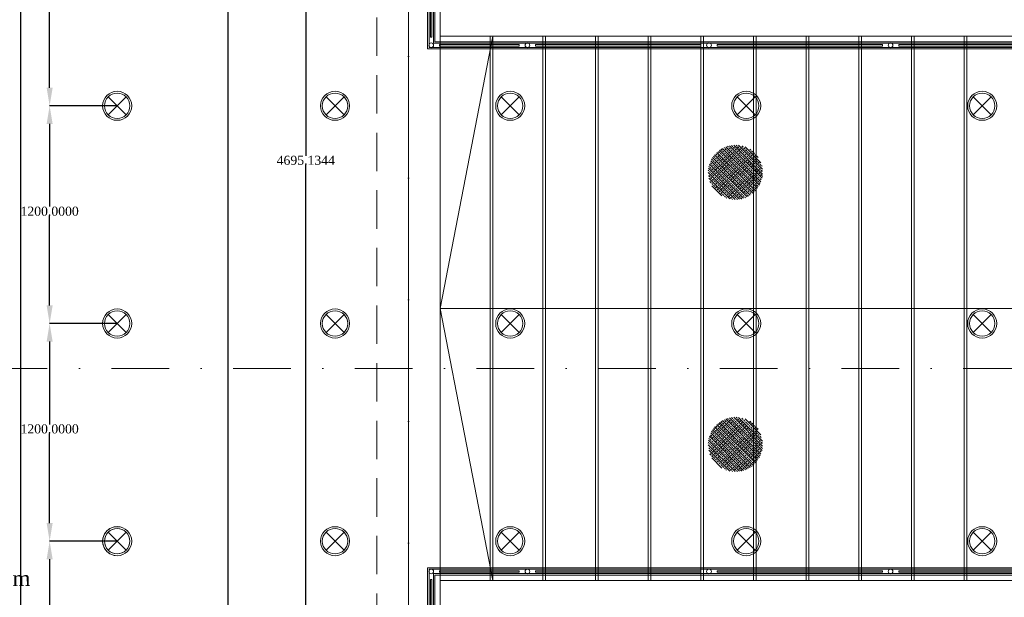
# Model space of a CAD drawing. Header units: millimetres. Extents: x 0 to 88385, y 0 to 41127.
# Tile 165 of 244: x 65089 to 70513, y 34299 to 37483. Entities that reach past the tile are written whole.
import ezdxf
from ezdxf.enums import TextEntityAlignment as Align

# ---------------------------------------------------------------- set-up
doc = ezdxf.new("R2010")
doc.units = ezdxf.units.MM
doc.header["$MEASUREMENT"] = 0
doc.linetypes.add('Dot & Dashed', pattern=[670.277762, 317.5, -176.388889, 0, -176.388874])
doc.linetypes.add('Hidden', pattern=[317.5, 211.666667, -105.833333])
for name, color, linetype in [('- ავარიული განათება', 7, 'Continuous'), ('- განათება', 7, 'Continuous'), ('Marker - Section', 7, 'Continuous'), ('New_Interior - Stair & Railing', 7, 'Continuous'), ('New_Structural - Bearing', 7, 'Continuous'), ('Structural - Bearing', 7, 'Continuous'), ('Structural - Grid', 7, 'Continuous'), ('Structural - Stair & Railing', 7, 'Continuous')]:
    doc.layers.add(name, color=color, linetype=linetype)
for name, color, linetype, lineweight, true_color in [('Marker - Section_Pen_No__108', 7, 'Continuous', 13, 0xfd8379), ('New_Interior - Lamp_Pen_No__77', 7, 'Continuous', 20, 0xffeb28), ('New_Interior - Stair & Railing_Pen_No__102', 7, 'Continuous', 13, 0xcccccc), ('New_Structural - Bearing_Pen_No__5', 7, 'Continuous', 25, 0x40a5ff), ('Structural - Bearing_Pen_No__81', 7, 'Continuous', 20, 0x6a6a6a), ('Structural - Grid_Pen_No__81', 7, 'Continuous', 20, 0x6a6a6a), ('Structural - Stair & Railing_Pen_No__61', 7, 'Continuous', 20, 0x6a6a6a)]:
    doc.layers.add(name, color=color, linetype=linetype, lineweight=lineweight, true_color=true_color)
doc.layers.add('Structural - Bearing_Pen_No__1', color=7, linetype='Continuous', lineweight=13)
doc.styles.add('GENERATED_STYLE_2', font='txt')
doc.styles.get("Standard").update_dxf_attribs({"font": 'sylfaen.ttf'})
doc.dimstyles.get("Standard").update_dxf_attribs({"dimtxt": 0.18, "dimasz": 0.18, "dimexe": 0.18, "dimexo": 0.0625, "dimgap": 0.09, "dimtad": 0, "dimtih": 1, "dimtoh": 1, "dimdec": 4, "dimzin": 0, "dimdsep": 46, "dimtxsty": 'Standard', "dimcen": 0.09, "dimadec": 0, "dimazin": 0, "dimtfac": 1, "dimtdec": 4, "dimtofl": 0, "dimtmove": 0, "dimatfit": 3, "dimfxl": 1, "dimtolj": 1, "dimtzin": 0, "dimarcsym": 0})

# ---------------------------------------------------------------- blocks, each defined once
blk = doc.blocks.new('Stair_1')
at = {"layer": 'Structural - Stair & Railing_Pen_No__61', "color": 251, "linetype": 'Continuous', "lineweight": 20, "true_color": 0x6a6a6a}
for p, q in [((-13353.8, 37391.4), (-16833.8, 37391.4)), ((-16833.8, 37391.4), (-16833.8, 34391.4)), ((-16543.8, 37391.4), (-16833.8, 37391.4)), ((-16833.8, 37391.4), (-16833.8, 34391.4)), ((-16543.8, 37391.4), (-16833.8, 35891.4)), ((-16558.8, 37391.4), (-16558.8, 34391.4)), ((-16253.8, 37391.4), (-16543.8, 37391.4)), ((-16543.8, 37391.4), (-16543.8, 34391.4)), ((-16543.8, 34391.4), (-16543.8, 37391.4)), ((-16268.8, 37391.4), (-16268.8, 34391.4)), ((-15963.8, 37391.4), (-16253.8, 37391.4)), ((-16253.8, 37391.4), (-16253.8, 34391.4)), ((-16253.8, 34391.4), (-16253.8, 37391.4)), ((-15978.8, 37391.4), (-15978.8, 34391.4)), ((-15673.8, 37391.4), (-15963.8, 37391.4)), ((-15963.8, 37391.4), (-15963.8, 34391.4)), ((-15963.8, 34391.4), (-15963.8, 37391.4)), ((-15688.8, 37391.4), (-15688.8, 34391.4)), ((-15383.8, 37391.4), (-15673.8, 37391.4)), ((-15673.8, 37391.4), (-15673.8, 34391.4)), ((-15673.8, 34391.4), (-15673.8, 37391.4)), ((-15398.8, 37391.4), (-15398.8, 34391.4)), ((-15093.8, 37391.4), (-15383.8, 37391.4)), ((-15383.8, 37391.4), (-15383.8, 34391.4)), ((-15383.8, 34391.4), (-15383.8, 37391.4)), ((-15108.8, 37391.4), (-15108.8, 34391.4)), ((-14803.8, 37391.4), (-15093.8, 37391.4)), ((-15093.8, 37391.4), (-15093.8, 34391.4)), ((-15093.8, 34391.4), (-15093.8, 37391.4)), ((-14818.8, 37391.4), (-14818.8, 34391.4)), ((-14513.8, 37391.4), (-14803.8, 37391.4)), ((-14803.8, 37391.4), (-14803.8, 34391.4)), ((-14803.8, 34391.4), (-14803.8, 37391.4)), ((-14528.8, 37391.4), (-14528.8, 34391.4)), ((-14223.8, 37391.4), (-14513.8, 37391.4)), ((-14513.8, 37391.4), (-14513.8, 34391.4)), ((-14513.8, 34391.4), (-14513.8, 37391.4)), ((-14238.8, 37391.4), (-14238.8, 34391.4)), ((-13933.8, 37391.4), (-14223.8, 37391.4)), ((-14223.8, 37391.4), (-14223.8, 34391.4)), ((-14223.8, 34391.4), (-14223.8, 37391.4)), ((-13948.8, 37391.4), (-13948.8, 34391.4)), ((-13643.8, 37391.4), (-13933.8, 37391.4)), ((-13933.8, 37391.4), (-13933.8, 34391.4)), ((-13933.8, 34391.4), (-13933.8, 37391.4)), ((-16543.8, 35891.4), (-16833.8, 35891.4)), ((-16833.8, 35891.4), (-16543.8, 34391.4)), ((-13353.8, 35891.4), (-16543.8, 35891.4)), ((-16833.8, 34391.4), (-13353.8, 34391.4)), ((-16833.8, 34391.4), (-16543.8, 34391.4)), ((-16543.8, 34391.4), (-16253.8, 34391.4)), ((-16253.8, 34391.4), (-15963.8, 34391.4)), ((-15963.8, 34391.4), (-15673.8, 34391.4)), ((-15673.8, 34391.4), (-15383.8, 34391.4)), ((-15383.8, 34391.4), (-15093.8, 34391.4)), ((-15093.8, 34391.4), (-14803.8, 34391.4)), ((-14803.8, 34391.4), (-14513.8, 34391.4)), ((-14513.8, 34391.4), (-14223.8, 34391.4)), ((-14223.8, 34391.4), (-13933.8, 34391.4)), ((-13933.8, 34391.4), (-13643.8, 34391.4))]:
    blk.add_line(p, q, dxfattribs=at)
blk = doc.blocks.new('Slab_1', base_point=(2744.3, 12903.1))
at = {"layer": 'Structural - Bearing_Pen_No__1', "color": 7, "linetype": 'Continuous', "lineweight": 13, "flags": 128}
blk.add_lwpolyline([(-9233.8, 39038), (-9233.8, 32888), (-16833.8, 32888), (-16833.8, 39038)], close=True, dxfattribs=at)
blk = doc.blocks.new('Wall_61', base_point=(-19144.8, 39238))
at = {"layer": 'New_Structural - Bearing_Pen_No__5', "color": 161, "linetype": 'Continuous', "lineweight": 25, "true_color": 0x40a5ff, "flags": 128}
blk.add_lwpolyline([(-19144.8, 33993.1), (-19144.8, 38988)], dxfattribs=at)
blk = doc.blocks.new('Railing_3')
at = {"layer": 'New_Interior - Stair & Railing_Pen_No__102', "color": 254, "linetype": 'Continuous', "lineweight": 13, "true_color": 0xcccccc}
for p, q in [((-16903.8, 38838), (-16903.8, 37321.4)), ((-16895.8, 38838), (-16895.8, 37329.4)), ((-16871.8, 37353.4), (-16871.8, 38838)), ((-16863.8, 37361.4), (-16863.8, 38838)), ((-16903.8, 37321.4), (-13353.8, 37321.4)), ((-16895.8, 37329.4), (-13353.8, 37329.4)), ((-13353.8, 37353.4), (-16871.8, 37353.4)), ((-13353.8, 37361.4), (-16863.8, 37361.4))]:
    blk.add_line(p, q, dxfattribs=at)
at = {"layer": 'New_Interior - Stair & Railing_Pen_No__102', "color": 254, "linetype": 'Continuous', "lineweight": 13, "true_color": 0xcccccc, "flags": 128}
for points in [[(-16887.8, 37386.4), (-16879.8, 37386.4), (-16879.8, 38296.4), (-16887.8, 38296.4)], [(-16398.8, 37337.4), (-16398.8, 37345.4), (-16838.8, 37345.4), (-16838.8, 37337.4)], [(-15398.8, 37337.4), (-15398.8, 37345.4), (-16308.8, 37345.4), (-16308.8, 37337.4)], [(-14398.8, 37337.4), (-14398.8, 37345.4), (-15308.8, 37345.4), (-15308.8, 37337.4)], [(-13398.8, 37337.4), (-13398.8, 37345.4), (-14308.8, 37345.4), (-14308.8, 37337.4)]]:
    blk.add_lwpolyline(points, close=True, dxfattribs=at)
for points in [[(-16883.8, 37354.4, 1), (-16883.8, 37328.4, 1)], [(-16353.8, 37354.4, 1), (-16353.8, 37328.4, 1)], [(-15353.8, 37354.4, 1), (-15353.8, 37328.4, 1)], [(-14353.8, 37354.4, 1), (-14353.8, 37328.4, 1)]]:
    blk.add_lwpolyline(points, format="xyb", close=True, dxfattribs=at)
blk = doc.blocks.new('Railing_5')
at = {"layer": 'New_Interior - Stair & Railing_Pen_No__102', "color": 254, "linetype": 'Continuous', "lineweight": 13, "true_color": 0xcccccc}
for p, q in [((-13353.8, 34461.4), (-16903.8, 34461.4)), ((-16903.8, 34461.4), (-16903.8, 32944.8)), ((-13353.8, 34453.4), (-16895.8, 34453.4)), ((-16895.8, 34453.4), (-16895.8, 32944.8)), ((-16871.8, 34429.4), (-13353.8, 34429.4)), ((-16871.8, 32944.8), (-16871.8, 34429.4)), ((-16863.8, 34421.4), (-13353.8, 34421.4)), ((-16863.8, 32944.8), (-16863.8, 34421.4))]:
    blk.add_line(p, q, dxfattribs=at)
at = {"layer": 'New_Interior - Stair & Railing_Pen_No__102', "color": 254, "linetype": 'Continuous', "lineweight": 13, "true_color": 0xcccccc, "flags": 128}
for points in [[(-16883.8, 34454.4, 1), (-16883.8, 34428.4, 1)], [(-16353.8, 34454.4, 1), (-16353.8, 34428.4, 1)], [(-15353.8, 34454.4, 1), (-15353.8, 34428.4, 1)], [(-14353.8, 34454.4, 1), (-14353.8, 34428.4, 1)]]:
    blk.add_lwpolyline(points, format="xyb", close=True, dxfattribs=at)
for points in [[(-16398.8, 34437.4), (-16398.8, 34445.4), (-16838.8, 34445.4), (-16838.8, 34437.4)], [(-15398.8, 34437.4), (-15398.8, 34445.4), (-16308.8, 34445.4), (-16308.8, 34437.4)], [(-14398.8, 34437.4), (-14398.8, 34445.4), (-15308.8, 34445.4), (-15308.8, 34437.4)], [(-13398.8, 34437.4), (-13398.8, 34445.4), (-14308.8, 34445.4), (-14308.8, 34437.4)], [(-16879.8, 34396.4), (-16887.8, 34396.4), (-16887.8, 33486.4), (-16879.8, 33486.4)]]:
    blk.add_lwpolyline(points, close=True, dxfattribs=at)
blk = doc.blocks.new('Standard grid marker_2')
at = {"layer": 'Structural - Grid_Pen_No__81', "color": 251, "linetype": 'Continuous', "lineweight": 20, "true_color": 0x6a6a6a}
blk.add_line((1000, 0), (27734.9, 0), dxfattribs=at)
at = {"layer": 'Structural - Grid_Pen_No__81', "color": 251, "lineweight": 20, "true_color": 0x6a6a6a, "style": 'GENERATED_STYLE_2'}
for tag, p in [('AC_MarkerText_1_0', (-1.5, -46.7)), ('AC_MarkerText_1_1', (28933.4, -46.7))]:
    blk.add_attdef(tag, text='', height=100, rotation=270, dxfattribs=at).set_placement(p, align=Align.TOP_CENTER)
blk = doc.blocks.new('Beam_4', base_point=(-17008.8, 14663))
at = {"layer": 'Structural - Bearing_Pen_No__81', "color": 251, "linetype": 'Dot & Dashed', "lineweight": 20, "true_color": 0x6a6a6a}
blk.add_line((-17008.8, 14663), (-17008.8, 39096.2), dxfattribs=at)
at = {"layer": 'Structural - Bearing_Pen_No__81', "color": 251, "linetype": 'Hidden', "lineweight": 20, "true_color": 0x6a6a6a}
for p, q in [((-17183.8, 32838), (-17183.8, 38888)), ((-16833.8, 32838), (-16833.8, 38888))]:
    blk.add_line(p, q, dxfattribs=at)
blk = doc.blocks.new('Cutting Plane_2', base_point=(3944.3, 35559.3))
at = {"layer": 'Marker - Section_Pen_No__108', "color": 11, "linetype": 'Dot & Dashed', "lineweight": 13, "true_color": 0xfd8379}
blk.add_line((3794.3, 35559.3), (-19947.3, 35559.3), dxfattribs=at)
blk = doc.blocks.new('Recessed Spot')
at = {"layer": 'New_Interior - Lamp_Pen_No__77', "color": 2, "linetype": 'Continuous', "lineweight": 20, "true_color": 0xffeb28}
for q in [(-49.5, 49.5), (-49.5, -49.5), (49.5, 49.5), (49.5, -49.5)]:
    blk.add_line((0, 0), q, dxfattribs=at)
at = {"layer": 'New_Interior - Lamp_Pen_No__77', "color": 2, "linetype": 'Continuous', "lineweight": 20, "true_color": 0xffeb28, "flags": 128}
blk.add_lwpolyline([(80, 0, 1), (-80, 0, 1)], format="xyb", close=True, dxfattribs=at)
at = {"layer": 'New_Interior - Lamp_Pen_No__77', "color": 2, "linetype": 'Continuous', "lineweight": 20, "true_color": 0xffeb28}
blk.add_circle((0, 0), 70, dxfattribs=at)
blk = doc.blocks.new('*D1220')
at = {"layer": '- განათება', "color": 0, "lineweight": -2, "transparency": 16777216}
for p, q in [((65626.4, 38208), (65254.2, 38208)), ((65254.4, 38108), (65254.4, 37652.1)), ((65254.4, 37108), (65254.4, 37600.9)), ((65626.4, 37008), (65254.2, 37008))]:
    blk.add_line(p, q, dxfattribs=at)
at = {"layer": '- განათება', "color": 0, "transparency": 16777216}
for points in [[(65237.7, 38108), (65271, 38108), (65254.4, 38208)], [(65237.7, 37108), (65271, 37108), (65254.4, 37008)]]:
    blk.add_solid(points, dxfattribs=at)
at = {"layer": 'Defpoints', "color": 0, "transparency": 16777216}
for p in [(65626.5, 38208), (65254.4, 37008), (65626.5, 37008)]:
    blk.add_point(p, dxfattribs=at)
at = {"layer": '- განათება', "color": 0, "transparency": 16777216, "insert": (65254.4, 37626.5), "char_height": 50, "attachment_point": 5}
blk.add_mtext('\\A1;{\\fSylfaen|b0|i0|c0|p18;1200.0000}', dxfattribs=at)
blk = doc.blocks.new('*D1221')
at = {"layer": '- განათება', "color": 0, "lineweight": -2, "transparency": 16777216}
for p, q in [((65626.4, 37008), (65254.2, 37008)), ((65254.4, 36908), (65254.4, 36452.1)), ((65254.4, 35908), (65254.4, 36400.9)), ((65626.4, 35808), (65254.2, 35808))]:
    blk.add_line(p, q, dxfattribs=at)
at = {"layer": '- განათება', "color": 0, "transparency": 16777216}
for points in [[(65237.7, 36908), (65271, 36908), (65254.4, 37008)], [(65237.7, 35908), (65271, 35908), (65254.4, 35808)]]:
    blk.add_solid(points, dxfattribs=at)
at = {"layer": 'Defpoints', "color": 0, "transparency": 16777216}
for p in [(65626.5, 37008), (65254.4, 35808), (65626.5, 35808)]:
    blk.add_point(p, dxfattribs=at)
at = {"layer": '- განათება', "color": 0, "transparency": 16777216, "insert": (65254.4, 36426.5), "char_height": 50, "attachment_point": 5}
blk.add_mtext('\\A1;{\\fSylfaen|b0|i0|c0|p18;1200.0000}', dxfattribs=at)
blk = doc.blocks.new('*D1222')
at = {"layer": '- განათება', "color": 0, "lineweight": -2, "transparency": 16777216}
for p, q in [((65626.4, 35808), (65254.2, 35808)), ((65254.4, 35708), (65254.4, 35252.1)), ((65254.4, 34708), (65254.4, 35200.9)), ((65626.4, 34608), (65254.2, 34608))]:
    blk.add_line(p, q, dxfattribs=at)
at = {"layer": '- განათება', "color": 0, "transparency": 16777216}
for points in [[(65237.7, 35708), (65271, 35708), (65254.4, 35808)], [(65237.7, 34708), (65271, 34708), (65254.4, 34608)]]:
    blk.add_solid(points, dxfattribs=at)
at = {"layer": 'Defpoints', "color": 0, "transparency": 16777216}
for p in [(65626.5, 35808), (65254.4, 34608), (65626.5, 34608)]:
    blk.add_point(p, dxfattribs=at)
at = {"layer": '- განათება', "color": 0, "transparency": 16777216, "insert": (65254.4, 35226.5), "char_height": 50, "attachment_point": 5}
blk.add_mtext('\\A1;{\\fSylfaen|b0|i0|c0|p18;1200.0000}', dxfattribs=at)
blk = doc.blocks.new('*D1223')
at = {"layer": '- განათება', "color": 0, "lineweight": -2, "transparency": 16777216}
for p, q in [((65626.4, 34608), (65254.2, 34608)), ((65254.4, 34508), (65254.4, 34052.1)), ((65254.4, 33508), (65254.4, 34000.9)), ((65626.4, 33408), (65254.2, 33408))]:
    blk.add_line(p, q, dxfattribs=at)
at = {"layer": '- განათება', "color": 0, "transparency": 16777216}
for points in [[(65237.7, 34508), (65271, 34508), (65254.4, 34608)], [(65237.7, 33508), (65271, 33508), (65254.4, 33408)]]:
    blk.add_solid(points, dxfattribs=at)
at = {"layer": 'Defpoints', "color": 0, "transparency": 16777216}
for p in [(65626.5, 34608), (65254.4, 33408), (65626.5, 33408)]:
    blk.add_point(p, dxfattribs=at)
at = {"layer": '- განათება', "color": 0, "transparency": 16777216, "insert": (65254.4, 34026.5), "char_height": 50, "attachment_point": 5}
blk.add_mtext('\\A1;{\\fSylfaen|b0|i0|c0|p18;1200.0000}', dxfattribs=at)
blk = doc.blocks.new('AVARIULI GANATEBA')
at = {"layer": '- განათება', "color": 3, "linetype": 'Continuous', "lineweight": 20}
for q in [(-49.5, 49.5), (-49.5, -49.5), (49.5, 49.5), (49.5, -49.5)]:
    blk.add_line((0, 0), q, dxfattribs=at)
for major_axis, start_param, end_param in [((56.6, 56.6), 0.785398, 3.926991), ((-49.5, 49.5), 2.356194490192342, 8.639379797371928), ((56.6, 56.6), 3.926991, 7.068583)]:
    blk.add_ellipse((0, 0), major_axis=major_axis, ratio=1, start_param=start_param, end_param=end_param, dxfattribs=at)
blk = doc.blocks.new('*D1404')
at = {"layer": '- ავარიული განათება', "color": 0, "lineweight": -2, "transparency": 16777216}
for p, q in [((66044.9, 38084.7), (66665.7, 38084.7)), ((66665.5, 37984.7), (66665.5, 36732.8)), ((66665.5, 33489.6), (66665.5, 36681.3)), ((66428.5, 33389.6), (66665.7, 33389.6))]:
    blk.add_line(p, q, dxfattribs=at)
at = {"layer": '- ავარიული განათება', "color": 0, "transparency": 16777216}
for points in [[(66648.8, 37984.7), (66682.2, 37984.7), (66665.5, 38084.7)], [(66648.8, 33489.6), (66682.2, 33489.6), (66665.5, 33389.6)]]:
    blk.add_solid(points, dxfattribs=at)
at = {"layer": 'Defpoints', "color": 0, "transparency": 16777216}
for p in [(66044.8, 38084.7), (66665.5, 38084.7), (66428.4, 33389.6)]:
    blk.add_point(p, dxfattribs=at)
at = {"layer": '- ავარიული განათება', "color": 0, "transparency": 16777216, "insert": (66665.5, 36707.1), "char_height": 50, "attachment_point": 5}
blk.add_mtext('\\A1;{\\fSylfaen|b0|i0|c0|p18;4695.1344}', dxfattribs=at)

msp = doc.modelspace()

# ---------------------------------------------------------------- hatches: boundary and pattern name
at = {"layer": '- განათება', "linetype": 'Continuous', "lineweight": 35}
h = msp.add_hatch(dxfattribs=at)
h.set_pattern_fill('ANSI33', color=30, style=0, pattern_type=2)
h.set_pattern_definition([(135, (3741487.366, 2321815.818), (13.25825215, 13.25825215), []), (135, (3741474.108, 2321815.818), (13.25825215, 13.25825215), [9.375, -4.6875])])
h.paths.add_polyline_path([(69182.18749, 36641.38458, -1), (68882.18749, 36641.38458, -1)])

# ---------------------------------------------------------------- block references
at = {"layer": '- განათება', "color": 2, "linetype": 'Continuous', "lineweight": 20, "true_color": 0xffeb28, "zscale": 1000}
for p in [(65626.5059, 37007.98097), (66826.5059, 37007.98097), (67791.5059, 37007.98097), (69091.5059, 37007.98097), (70391.5059, 37007.98097), (70391.5059, 37007.98097), (65626.5059, 35807.98097), (66826.5059, 35807.98097), (67791.5059, 35807.98097), (69091.5059, 35807.98097), (70391.5059, 35807.98097), (70391.5059, 35807.98097)]:
    msp.add_blockref('Recessed Spot', p, dxfattribs=at)
at = {"layer": 'New_Interior - Stair & Railing', "color": 7, "linetype": 'Continuous', "lineweight": 13}
for name in ['Railing_3', 'Railing_5']:
    msp.add_blockref(name, (84240.29391, 0), dxfattribs=at)
at = {"layer": 'New_Structural - Bearing', "color": 7, "lineweight": 35}
msp.add_blockref('Wall_61', (65095.50151, 39237.98097), dxfattribs=at)
at = {"layer": 'Structural - Bearing', "color": 7, "linetype": 'Continuous', "lineweight": 13}
msp.add_blockref('Slab_1', (86984.57817, 12903.05519), dxfattribs=at)
at = {"layer": 'Structural - Bearing', "color": 251, "lineweight": 20, "true_color": 0x6a6a6a}
msp.add_blockref('Beam_4', (67231.5059, 14662.98097), dxfattribs=at)
at = {"layer": 'Structural - Grid', "color": 8, "linetype": 'Continuous', "lineweight": 15, "zscale": 1000, "rotation": 90}
msp.add_blockref('Standard grid marker_2', (67231.5059, 11703.05519), dxfattribs=at)
at = {"layer": 'Structural - Stair & Railing', "color": 251, "linetype": 'Continuous', "lineweight": 20, "true_color": 0x6a6a6a}
msp.add_blockref('Stair_1', (84240.29391, 0), dxfattribs=at)

# ---------------------------------------------------------------- dimensions: what is measured, and where the dimension line sits
at = {"layer": '- განათება', "color": 1}
for base, p1, p2, picture, middle in [((65254.3621, 37007.98097), (65626.5059, 38207.98097), (65626.5059, 37007.98097), '*D1220', (65254.3621, 37626.5)), ((65254.3621, 35807.98097), (65626.5059, 37007.98097), (65626.5059, 35807.98097), '*D1221', (65254.3621, 36426.5))]:
    dim = msp.add_linear_dim(base=base, p1=p1, p2=p2, angle=270, text='{\\fSylfaen|b0|i0|c0|p18;<>}', dimstyle='Standard', override={"dimtxt": 50, "dimasz": 100}, dxfattribs=at)
    dim.commit()
    dim.dimension.update_dxf_attribs({"geometry": picture, "text_midpoint": middle, "dimtype": 160})

# ---------------------------------------------------------------- next in the draw order: block references
at = {"layer": 'Marker - Section', "color": 11, "lineweight": 13, "true_color": 0xfd8379}
msp.add_blockref('Cutting Plane_2', (88184.57817, 35559.29591), dxfattribs=at)

# ---------------------------------------------------------------- next in the draw order: hatches: boundary and pattern name
at = {"layer": '- განათება', "linetype": 'Continuous', "lineweight": 35}
h = msp.add_hatch(dxfattribs=at)
h.set_pattern_fill('ANSI33', color=30, style=0, pattern_type=2)
h.set_pattern_definition([(135, (3741487.366, 2320315.818), (13.25825215, 13.25825215), []), (135, (3741474.108, 2320315.818), (13.25825215, 13.25825215), [9.375, -4.6875])])
h.paths.add_polyline_path([(69182.18749, 35141.38458, -1), (68882.18749, 35141.38458, -1)])

# ---------------------------------------------------------------- next in the draw order: linework, layer by layer
at = {"layer": '- ავარიული განათება', "color": 3}
msp.add_lwpolyline([(66236.62339, 37998.14012), (66236.62339, 33467.53768)], dxfattribs=at)

# ---------------------------------------------------------------- next in the draw order: block references
at = {"layer": '- განათება', "color": 1}
msp.add_blockref('AVARIULI GANATEBA', (65626.5059, 34607.98097), dxfattribs=at)
at = {"layer": '- განათება', "color": 2, "linetype": 'Continuous', "lineweight": 20, "true_color": 0xffeb28, "zscale": 1000}
for p in [(65626.5059, 34607.98097), (66826.5059, 34607.98097), (67791.5059, 34607.98097), (69091.5059, 34607.98097), (70391.5059, 34607.98097), (70391.5059, 34607.98097)]:
    msp.add_blockref('Recessed Spot', p, dxfattribs=at)

# ---------------------------------------------------------------- next in the draw order: texts
at = {"layer": '- განათება', "color": 5, "insert": (64732.54929, 34443.31358), "char_height": 83.9644685, "attachment_point": 1, "rotation": 0.31067434}
msp.add_mtext_dynamic_manual_height_columns('{\\fSylfaen|b0|i0|c0|p18;H:0.9 m}', width=710.9466492, gutter_width=1.70068, heights=[0], dxfattribs=at)

# ---------------------------------------------------------------- next in the draw order: dimensions: what is measured, and where the dimension line sits
at = {"layer": '- ავარიული განათება', "color": 1}
dim = msp.add_linear_dim(base=(66665.5, 38084.6913079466), p1=(66428.4044969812, 33389.5568586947), p2=(66044.8422867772, 38084.6913079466), angle=90, text='{\\fSylfaen|b0|i0|c0|p18;<>}', dimstyle='Standard', override={"dimtxt": 50, "dimasz": 100}, dxfattribs=at)
dim.commit()
dim.dimension.update_dxf_attribs({"geometry": '*D1404', "text_midpoint": (66665.5, 36707.0519701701), "dimtype": 160})
at = {"layer": '- განათება', "color": 1}
for base, p1, p2, picture, middle in [((65254.3621, 34607.98097), (65626.5059, 35807.98097), (65626.5059, 34607.98097), '*D1222', (65254.3621, 35226.5)), ((65254.3621, 33407.98097), (65626.5059, 34607.98097), (65626.5059, 33407.98097), '*D1223', (65254.3621, 34026.5))]:
    dim = msp.add_linear_dim(base=base, p1=p1, p2=p2, angle=270, text='{\\fSylfaen|b0|i0|c0|p18;<>}', dimstyle='Standard', override={"dimtxt": 50, "dimasz": 100}, dxfattribs=at)
    dim.commit()
    dim.dimension.update_dxf_attribs({"geometry": picture, "text_midpoint": middle, "dimtype": 160})

doc.saveas('drawing.dxf')
